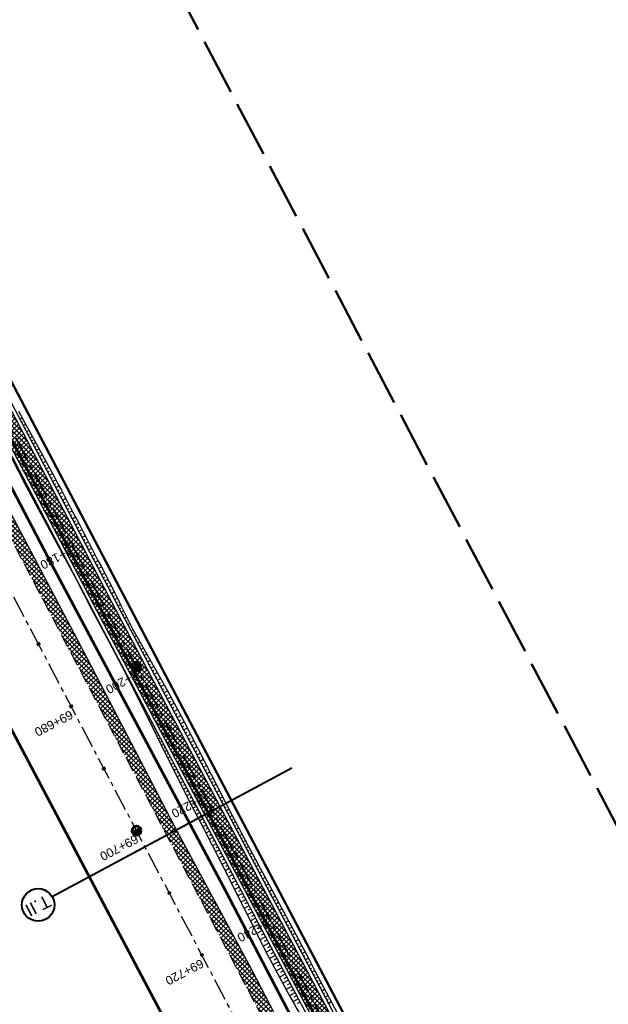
# Model space of a CAD drawing. Header units: metres. Extents: x 7529615 to 7533751, y 5721195 to 5727898.
# Tile 38 of 138: x 7531191 to 7531275, y 5724925 to 5725065. Entities that reach past the tile are written whole.
import ezdxf
from ezdxf.enums import TextEntityAlignment as Align

# ---------------------------------------------------------------- set-up
doc = ezdxf.new("R2010")
doc.units = ezdxf.units.M
for name, pattern in [('CENTER', [50.8, 31.75, -6.35, 6.35, -6.35]), ('CENTER2', [28.575, 19.05, -3.175, 3.175, -3.175]), ('HIDDEN', [9.525, 6.35, -3.175]), ('L_0_09', [2.5, 2, -0.5])]:
    doc.linetypes.add(name, pattern=pattern)
for name, color, linetype in [('C-DROGI-SYTUACJA-ETYKIETY', 7, 'Continuous'), ('D-hatch-pobocza', 131, 'Continuous'), ('D-pobocza', 60, 'Continuous'), ('D-rowy', 160, 'Continuous'), ('D-skarpa', 2, 'Continuous'), ('D-skarpa-kreskowanie', 2, 'Continuous')]:
    doc.layers.add(name, color=color, linetype=linetype)
for name, color, linetype, lineweight, true_color in [('D-hatch-ciag-pieszo-rowerowy', 7, 'Continuous', 13, 0xff9f80), ('D-linia-podzialowa-ZRID', 7, 'Continuous', 50, 0x40ff00), ('D-typowe', 7, 'Continuous', 40, 0x0061c2), ('zakres-mdcp', 7, 'L_0_09', 50, 0xff05ff)]:
    doc.layers.add(name, color=color, linetype=linetype, lineweight=lineweight, true_color=true_color)
for name, color, linetype, lineweight in [('D-krawędzie', 3, 'Continuous', 30), ('D-obrzeża', 2, 'Continuous', 30), ('D-oś', 2, 'CENTER', 30), ('D-pas-drogowy', 7, 'HIDDEN', 50)]:
    doc.layers.add(name, color=color, linetype=linetype, lineweight=lineweight)
doc.layers.add('poprzeczki', color=7, linetype='Continuous', true_color=0x0000c7)
doc.styles.get("Standard").update_dxf_attribs({"font": 'arial.ttf'})

# ---------------------------------------------------------------- blocks, each defined once
blk = doc.blocks.new('kilometraz')
at = {"linetype": 'ByBlock', "lineweight": -2}
blk.add_hatch(color=0, dxfattribs=at).paths.add_polyline_path([(0, -0.28125, 0.41421356), (0.28125, 0, 0.41421356), (0, 0.28125)])
at = {"color": 0, "linetype": 'ByBlock', "lineweight": -2}
blk.add_line((0, 0.28125), (0, -0.28125), dxfattribs=at)
blk.add_circle((0, 0), 0.28125, dxfattribs=at)
blk = doc.blocks.new('AeccTickLine')
at = {"color": 0, "linetype": 'ByBlock', "lineweight": -2}
blk.add_line((0, 1), (0, -1), dxfattribs=at)

msp = doc.modelspace()

# ---------------------------------------------------------------- hatches: boundary and pattern name
at = {"layer": 'D-hatch-ciag-pieszo-rowerowy'}
h = msp.add_hatch(dxfattribs=at)
h.set_pattern_fill('ANSI37', color=256, scale=0.15, style=0)
h.set_pattern_definition([(45, (0.88535, 0.46493), (-0.33675960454, 0.33675960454), []), (135, (0.88535, 0.46493), (-0.33675960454, -0.33675960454), [])])
h.paths.add_polyline_path([(7531176.002, 5725035.633), (7531173.776, 5725034.493), (7531202.515, 5724979.795), (7531233.696, 5724920.95), (7531258.824, 5724873.473), (7531292.225, 5724809.507), (7531303.703, 5724787.477), (7531306.47, 5724787.579), (7531294.441, 5724810.665), (7531261.037, 5724874.637), (7531235.905, 5724922.12), (7531204.726, 5724980.962)])
at = {"layer": 'D-hatch-pobocza'}
h = msp.add_hatch(dxfattribs=at)
h.set_pattern_fill('ANSI37', color=256, scale=0.15, style=0)
h.set_pattern_definition([(45, (0, 0), (-0.33675960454, 0.33675960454), []), (135, (0, 0), (-0.33675960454, -0.33675960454), [])])
h.paths.add_polyline_path([(7531224.12, 5724929.62), (7531213.15, 5724949.98), (7531200.73, 5724973.91), (7531188.83, 5724996.41), (7531176.89, 5725019.33), (7531166.91, 5725038.07), (7531158.98, 5725054.059), (7531158.142, 5725051.386), (7531167.38, 5725033.767), (7531197.165, 5724976.988), (7531228.151, 5724918.034), (7531253.153, 5724870.491), (7531286.796, 5724806.654), (7531296.235, 5724788.675), (7531298.776, 5724787.518), (7531278.14, 5724826.49), (7531263.88, 5724853.83), (7531259.01, 5724862.85), (7531247.51, 5724884.88), (7531235.21, 5724908.21)])

# ---------------------------------------------------------------- linework, layer by layer
at = {"layer": 'D-krawędzie', "linetype": 'HIDDEN', "ltscale": 0.3, "flags": 128}
msp.add_lwpolyline([(7530572.01, 5726166.06), (7530620.381, 5726072.761), (7530641.555, 5726032.008), (7530660.961, 5725995.07), (7530689.128, 5725941.54), (7530707.336, 5725907.032), (7530725.256, 5725873.093), (7530743.97, 5725837.654), (7530770.527, 5725787.119), (7530787.864, 5725754.267), (7530809.898, 5725712.542), (7530824.739, 5725684.389), (7530840.856, 5725653.693), (7530860.675, 5725616.154), (7530865.283, 5725607.394), (7530878.05, 5725583.08), (7530918.172, 5725507.178), (7530950.163, 5725446.305), (7530993.419, 5725364.265), (7531022.766, 5725308.719), (7531053.81, 5725249.872), (7531081.166, 5725197.875), (7531103.902, 5725154.541), (7531128.123, 5725108.448), (7531149.3, 5725068.25), (7531167.38, 5725033.767), (7531197.165, 5724976.988), (7531228.151, 5724918.034), (7531253.153, 5724870.491), (7531286.796, 5724806.654), (7531306.74, 5724768.665), (7531335.094, 5724714.652), (7531357.319, 5724672.439), (7531373.645, 5724641.454), (7531392.162, 5724605.999), (7531418.48, 5724555.853), (7531439.727, 5724515.582), (7531468.399, 5724461.077), (7531491.782, 5724416.528), (7531531.99, 5724339.833), (7531557.227, 5724291.659), (7531569.852, 5724267.577), (7531591.376, 5724226.548), (7531610.004, 5724191.103), (7531616.883, 5724177.999), (7531629.985, 5724153.025), (7531641.007, 5724132.022), (7531664.906, 5724087.617), (7531677.644, 5724064.786), (7531683.112, 5724054.988), (7531686.753, 5724048.18), (7531695.448, 5724031.697), (7531703.749, 5724015.917), (7531709.214, 5724005.514), (7531719.389, 5723986.147), (7531726.295, 5723973), (7531732.741, 5723960.736), (7531735.13, 5723956.19)], dxfattribs=at)
at = {"layer": 'D-linia-podzialowa-ZRID', "color": 12, "ltscale": 15, "true_color": 0xc70000}
msp.add_lwpolyline([(7531170.59, 5725055.606), (7531170.59, 5725055.606), (7531173.733, 5725044.081), (7531215.342, 5724964.86), (7531238.054, 5724921.685), (7531262.39, 5724875.283), (7531295.587, 5724811.266), (7531348.488, 5724712.363), (7531363.741, 5724682.684), (7531366.987, 5724675.865), (7531382.541, 5724646.111), (7531401.299, 5724610.875), (7531428.965, 5724558.862), (7531449.111, 5724520.398), (7531477.293, 5724465.831), (7531500.996, 5724421.113), (7531512.122, 5724400.549), (7531513.782, 5724396.757), (7531513.782, 5724396.757)], dxfattribs=at)
at = {"layer": 'D-obrzeża'}
for points in [[(7531306.47, 5724787.579), (7531294.441, 5724810.665), (7531261.037, 5724874.637), (7531235.905, 5724922.12), (7531204.726, 5724980.962), (7531173.078, 5725041.197, -0.0687895), (7531170.289, 5725048.924), (7531169.644, 5725051.962, 0.0685737), (7531168.256, 5725055.815), (7531166.709, 5725058.764, -0.2909904), (7531166.888, 5725060.903), (7531168.105, 5725062.505)], [(7531162.547, 5725061.318), (7531165.882, 5725054.959, -0.0685737), (7531167.27, 5725051.106), (7531167.915, 5725048.068, 0.0687895), (7531170.704, 5725040.34), (7531202.515, 5724979.795), (7531233.696, 5724920.95), (7531258.824, 5724873.473), (7531292.225, 5724809.507), (7531312.052, 5724771.454), (7531340.423, 5724719.339, -0.0090201), (7531345.426, 5724709.741), (7531362.629, 5724675.233), (7531378.958, 5724644.242), (7531397.477, 5724608.783), (7531423.79, 5724558.646), (7531445.036, 5724518.378), (7531473.71, 5724463.87), (7531497.095, 5724419.316), (7531505.905, 5724402.511, -0.0331712), (7531508.586, 5724396.451), (7531511.248, 5724389.164)]]:
    msp.add_lwpolyline(points, format="xyb", dxfattribs=at)
at = {"layer": 'D-oś', "linetype": 'CENTER2', "lineweight": 35, "ltscale": 0.2}
msp.add_lwpolyline([(7531156.869, 5725074.83), (7531166.993, 5725055.55, -0.0687315), (7531168.479, 5725051.432), (7531169.1, 5725048.503, 0.0687825), (7531171.89, 5725040.776), (7531203.621, 5724980.378), (7531234.8, 5724921.535), (7531259.931, 5724874.055), (7531293.333, 5724810.086), (7531313.16, 5724772.033), (7531341.529, 5724719.923, -0.0090232), (7531346.533, 5724710.322), (7531363.735, 5724675.815), (7531380.065, 5724644.823), (7531398.584, 5724609.363), (7531424.897, 5724559.228), (7531446.142, 5724518.961), (7531474.816, 5724464.452), (7531498.201, 5724419.897)], format="xyb", dxfattribs=at)
at = {"layer": 'D-oś', "ltscale": 0.1}
msp.add_lwpolyline([(7531488.683, 5724414.901), (7531465.302, 5724459.448), (7531436.63, 5724513.951), (7531415.383, 5724554.223), (7531389.061, 5724604.375), (7531370.545, 5724639.828), (7531354.222, 5724670.808), (7531331.996, 5724713.024), (7531303.641, 5724767.038), (7531283.699, 5724805.024), (7531250.055, 5724868.862), (7531225.053, 5724916.406), (7531194.065, 5724975.362), (7531164.28, 5725032.142), (7531146.202, 5725066.622)], dxfattribs=at)
at = {"layer": 'D-pas-drogowy', "ltscale": 0.2, "flags": 128}
msp.add_lwpolyline([(7531633.019, 5724182.834, 0.4, 0.4, 0), (7531617.559, 5724211.608, 0.4, 0.4, 0), (7531566.784, 5724302.736, 0.4, 0.4, 0), (7531538.419, 5724356.47, 0.4, 0.4, 0), (7531526.32, 5724379.39, 0.4, 0.4, 0), (7531516.102, 5724393.607, 0.4, 0.4, 0.0014851), (7531513.78, 5724396.838, 0.4, 0.4, 0), (7531501.87, 5724413.41, 0.4, 0.4, 0), (7531474.926, 5724464.508, 0.4, 0.4, 0), (7531446.2, 5724518.992, 0.4, 0.4, 0), (7531424.962, 5724559.262, 0.4, 0.4, 0), (7531398.444, 5724609.566, 0.4, 0.4, 0), (7531379.647, 5724645.216, 0.4, 0.4, 0), (7531365.23, 5724672.56, 0.4, 0.4, 0), (7531341.306, 5724717.915, 0.4, 0.4, 0), (7531312.9, 5724771.789, 0.4, 0.4, 0), (7531292.591, 5724810.307, 0.4, 0.4, 0), (7531259.392, 5724873.271, 0.4, 0.4, 0), (7531233.74, 5724921.923, 0.4, 0.4, 0), (7531203.073, 5724980.092, 0.4, 0.4, 0), (7531173.471, 5725036.225, 0.4, 0.4, 0), (7531168.27, 5725046.09, 0.4, 0.4, 0), (7531172.29, 5725062.58, 0.4, 0.4, 0), (7531166.31, 5725074.58, 0.4, 0.4, 0), (7531150.32, 5725079.6, 0.4, 0.4, 0), (7531141.5, 5725096.43, 0.4, 0.4, 0), (7531109.312, 5725157.814, 0.4, 0.4, 0), (7531086.641, 5725201.048, 0.4, 0.4, 0), (7531059.198, 5725253.384, 0.4, 0.4, 0), (7531028.207, 5725312.489, 0.4, 0.4, 0), (7530999.105, 5725367.99, 0.4, 0.4, 0), (7530956.248, 5725449.725, 0.4, 0.4, 0), (7530924.398, 5725510.464, 0.4, 0.4, 0), (7530897.51, 5725561.74, 0.4, 0.4, 0), (7530894.46, 5725566.14, 0.4, 0.4, 0), (7530892.16, 5725570.49, 0.4, 0.4, 0), (7530869.363, 5725613.307, 0.4, 0.4, 0), (7530861.694, 5725627.705, 0.4, 0.4, 0), (7530852.74, 5725644.52, 0.4, 0.4, 0), (7530831.51, 5725684.2, 0.4, 0.4, 0), (7530811.13, 5725722.52, 0.4, 0.4, 0), (7530792.348, 5725757.941, 0.4, 0.4, 0), (7530768.03, 5725803.8, 0.4, 0.4, 0), (7530748.769, 5725840.179, 0.4, 0.4, 0), (7530727.7, 5725879.97, 0.4, 0.4, 0), (7530712.098, 5725909.545, 0.4, 0.4, 0), (7530693.644, 5725944.645, 0.4, 0.4, 0), (7530665.702, 5725997.539, 0.4, 0.4, 0), (7530641.76, 5726042.88, 0.4, 0.4, 0), (7530616.5, 5726091.48, 0.4, 0.4, 0), (7530604.628, 5726114.32, 0.4, 0.4, -0.0077628), (7530602.5, 5726118.43, 0.4, 0.4, 0), (7530603.992, 5726123.395, 0.4, 0.4, 0), (7530606.53, 5726131.84, 0.4, 0.4, 0), (7530603.27, 5726136.83, 0.4, 0.4, 0), (7530593.776, 5726151.369, 0.4, 0.4, 0), (7530590.203, 5726156.84, 0.4, 0.4, 0), (7530583.3, 5726167.41, 0.4, 0.4, 0), (7530580.578, 5726170.428, 0.4, 0.4, 0), (7530575.85, 5726175.67, 0.4, 0.4, 0), (7530569.01, 5726186.66, 0.4, 0.4, 0), (7530562.555, 5726199.189, 0.4, 0.4, 0), (7530555.67, 5726211.39, 0.4, 0.4, 0), (7530548.29, 5726224.23, 0.4, 0.4, 0), (7530540.58, 5726237.71, 0.4, 0.4, 0), (7530532.68, 5726252.65, 0.4, 0.4, 0), (7530524.06, 5726269.35, 0.4, 0.4, 0), (7530502.82, 5726309.91, 0.4, 0.4, 0), (7530488.83, 5726336.63, 0.4, 0.4, 0), (7530466.03, 5726380.16, 0.4, 0.4, 0), (7530438.47, 5726432.77, 0.4, 0.4, 0), (7530424.53, 5726459.09, 0.4, 0.4, 0), (7530401.63, 5726502.97, 0.4, 0.4, 0), (7530383.38, 5726538.06, 0.4, 0.4, 0), (7530353.97, 5726593.52, 0.4, 0.4, 0), (7530338.47, 5726622.74, 0.4, 0.4, 0), (7530322.01, 5726653.88, 0.4, 0.4, 0), (7530297.54, 5726700.33, 0.4, 0.4, 0), (7530287.38, 5726719.6, 0.4, 0.4, 0), (7530285.95, 5726722.316, 0.4, 0.4, 0), (7530280.26, 5726733.12, 0.4, 0.4, 0), (7530266.73, 5726758.74, 0.4, 0.4, 0), (7530260.42, 5726770.47, 0.4, 0.4, 0), (7530253.25, 5726783.82, 0.4, 0.4, 0), (7530244.95, 5726799.33, 0.4, 0.4, 0), (7530239.39, 5726808.49, 0.4, 0.4, 0), (7530238.29, 5726807.9, 0.4, 0.4, 0), (7530218.11, 5726850.67, 0.4, 0.4, 0), (7530175.907, 5726928.168, 0.4, 0.4, 0), (7530096.68, 5727076.15, 0.4, 0.4, 0), (7530094.68, 5727079.89, 0.4, 0.4, 0), (7530064.597, 5727135.523, 0.4, 0.4, 0), (7530046.731, 5727168.892, 0.4, 0.4, 0), (7530025.803, 5727208.461, 0.4, 0.4, 0), (7530012.847, 5727232.979, 0.4, 0.4, 0), (7529994.15, 5727268.45, 0.4, 0.4, 0), (7529981.671, 5727291.93, 0.4, 0.4, 0), (7529949.89, 5727351.73, 0.4, 0.4, 0), (7529924.75, 5727399.03, 0.4, 0.4, 0), (7529915.516, 5727417.1, 0.4, 0.4, 0), (7529885.83, 5727475.19, 0.4, 0.4, 0), (7529862.56, 5727519.97, 0.4, 0.4, 0), (7529852.985, 5727538.191, 0.4, 0.4, 0), (7529836.513, 5727569.511, 0.4, 0.4, 0), (7529815.369, 5727609.141, 0.4, 0.4, 0), (7529792.795, 5727651.247, 0.4, 0.4, 0), (7529774.199, 5727685.858, 0.4, 0.4, 0), (7529746.966, 5727736.059, 0.4, 0.4, 0), (7529733.92, 5727757.62, 0.4, 0.4, 0), (7529708.607, 5727806.389, 0.4, 0.4, 0), (7529688.492, 5727796.345, 0.4, 0.4, 0), (7529723.55, 5727729.88, 0.4, 0.4, 0), (7529725.42, 5727730.2, 0.4, 0.4, 0), (7529735.38, 5727711.28, 0.4, 0.4, 0), (7529739.21, 5727707.77, 0.4, 0.4, 0), (7529753.31, 5727681.13, 0.4, 0.4, 0), (7529755.178, 5727682.114, 0.4, 0.4, 0), (7529792.102, 5727611.923, 0.4, 0.4, 0), (7529811.741, 5727574.662, 0.4, 0.4, 0), (7529835.194, 5727530.193, 0.4, 0.4, 0), (7529857.56, 5727487.787, 0.4, 0.4, 0), (7529875.155, 5727454.426, 0.4, 0.4, 0), (7529890.63, 5727425.131, 0.4, 0.4, 0), (7529900.671, 5727406.159, 0.4, 0.4, 0), (7529953.284, 5727306.747, 0.4, 0.4, 0), (7529983.208, 5727250.207, 0.4, 0.4, 0), (7530015.379, 5727189.42, 0.4, 0.4, 0), (7530062.319, 5727099.625, 0.4, 0.4, 0), (7530100.06, 5727027.16, 0.4, 0.4, 0), (7530105.06, 5727018.32, 0.4, 0.4, 0), (7530143.175, 5726945.066, 0.4, 0.4, 0), (7530170.547, 5726892.961, 0.4, 0.4, 0), (7530195.92, 5726850.75, 0.4, 0.4, 0), (7530194.71, 5726849.15, 0.4, 0.4, 0), (7530197.22, 5726845.06, 0.4, 0.4, 0), (7530254.03, 5726738.21, 0.4, 0.4, 0), (7530261.371, 5726724.163, 0.4, 0.4, 0), (7530281.54, 5726685.57, 0.4, 0.4, 0), (7530289.214, 5726671.967, 0.4, 0.4, 0), (7530300.51, 5726651.778, 0.4, 0.4, 0), (7530303.939, 5726645.168, 0.4, 0.4, 0), (7530334.708, 5726583.665, 0.4, 0.4, 0), (7530397.759, 5726458.5, 0.4, 0.4, 0), (7530450.41, 5726357.28, 0.4, 0.4, 0), (7530482.4, 5726303.41, 0.4, 0.4, 0), (7530483.688, 5726301.003, 0.4, 0.4, 0), (7530491.35, 5726283.94, 0.4, 0.4, 0), (7530512.67, 5726243.78, 0.4, 0.4, 0), (7530529.43, 5726209.46, 0.4, 0.4, 0), (7530571.29, 5726130.56, 0.4, 0.4, 0), (7530581.28, 5726107.21, 0.4, 0.4, 0), (7530591.16, 5726088.44, 0.4, 0.4, 0), (7530597.42, 5726080.68, 0.4, 0.4, 0), (7530607.21, 5726063.51, 0.4, 0.4, 0), (7530610.82, 5726061.93, 0.4, 0.4, 0), (7530634.935, 5726016.147, 0.4, 0.4, 0), (7530642.914, 5726001.078, 0.4, 0.4, 0), (7530695.12, 5725902.09, 0.4, 0.4, 0), (7530708.718, 5725876.303, 0.4, 0.4, 0), (7530755.54, 5725787.51, 0.4, 0.4, 0), (7530802.56, 5725694.925, 0.4, 0.4, 0), (7530840.085, 5725624.059, 0.4, 0.4, 0), (7530865.243, 5725577.494, 0.4, 0.4, 0), (7530914.557, 5725484.684, 0.4, 0.4, 0), (7530964.182, 5725390.836, 0.4, 0.4, 0), (7531008.007, 5725307.954, 0.4, 0.4, 0), (7531059.253, 5725211.041, 0.4, 0.4, 0), (7531127.66, 5725081.67, 0.4, 0.4, 0), (7531345.12, 5724669.94, 0.4, 0.4, 0), (7531388.464, 5724586.93, 0.4, 0.4, 0), (7531412.35, 5724541.183, 0.4, 0.4, 0), (7531482.09, 5724407.62, 0.4, 0.4, 0), (7531504.02, 5724366.79, 0.4, 0.4, 0), (7531519.374, 5724337.52, 0.4, 0.4, 0), (7531563.749, 5724252.932, 0.4, 0.4, 0), (7531602.175, 5724179.681, 0.4, 0.4, 0), (7531619.177, 5724147.204, 0.4, 0.4, 0), (7531625.038, 5724135.635, 0.4, 0.4, 0), (7531656.796, 5724073.316, 0.4, 0.4, 0), (7531675.12, 5724037.36, 0.4, 0.4, 0), (7531682.71, 5724022.92, 0.4, 0.4, 0), (7531705.565, 5723979.811, 0.4, 0.4, 0), (7531736.606, 5723921.262, 0.4, 0.4, 0), (7531750.46, 5723895.13, 0.4, 0.4, 0), (7531740.77, 5723886.56, 0.4, 0.4, 0), (7531732.86, 5723885, 0.4, 0.4, 0), (7531722.18, 5723887.77, 0.4, 0.4, 0), (7531729.87, 5723862.17, 0.4, 0.4, 0), (7531742.92, 5723861.93, 0.4, 0.4, 0), (7531763.71, 5723859.52, 0.4, 0.4, 0), (7531768.42, 5723854.12, 0.4, 0.4, 0), (7531787.42, 5723817.97, 0.4, 0.4, 0), (7531795.57, 5723809.82, 0.4, 0.4, 0), (7531816.347, 5723819.85, 0.4, 0.4, 0), (7531816.347, 5723819.85, 0.4, 0.4, 0), (7531805.06, 5723843.23, 0.4, 0.4, 0), (7531803.61, 5723886.23, 0.4, 0.4, 0), (7531803.61, 5723886.23, 0.4, 0.4, 0), (7531780.08, 5723929.25, 0.4, 0.4, 0), (7531758.69, 5723936.76, 0.4, 0.4, 0), (7531749.359, 5723946.412, 0.4, 0.4, 0), (7531742.71, 5723953.29, 0.4, 0.4, 0), (7531735.177, 5723967.878, 0.4, 0.4, 0), (7531722.37, 5723992.68, 0.4, 0.4, 0), (7531705.042, 5724030.886, 0.4, 0.4, 0), (7531699.47, 5724043.17, 0.4, 0.4, 0), (7531692.69, 5724058.11, 0.4, 0.4, 0), (7531679.672, 5724084.017, 0.4, 0.4, 0), (7531674.55, 5724094.21, 0.4, 0.4, 0), (7531666.633, 5724114.003, 0.4, 0.4, 0), (7531649, 5724153.82, 0.4, 0.4, 0), (7531641.49, 5724149.34, 0.4, 0.4, 0), (7531626.04, 5724179.34, 0.4, 0.4, 0), (7531633.03, 5724182.84, 0, 0, 0)], format="xyseb", dxfattribs=at)
at = {"layer": 'D-pobocza'}
for points in [[(7531307.023, 5724787.599), (7531294.884, 5724810.896), (7531261.48, 5724874.869), (7531236.347, 5724922.354), (7531205.169, 5724981.195), (7531173.553, 5725041.368, -0.0687895), (7531170.764, 5725049.096), (7531170.119, 5725052.133, 0.0685737), (7531168.73, 5725055.986), (7531167.152, 5725058.996, -0.2909904), (7531167.286, 5725060.6), (7531168.707, 5725062.47)], [(7531162.212, 5725060.882), (7531165.407, 5725054.788, -0.0685737), (7531166.795, 5725050.935), (7531167.44, 5725047.896, 0.0687895), (7531170.23, 5725040.168), (7531202.073, 5724979.562), (7531233.254, 5724920.716), (7531258.382, 5724873.241), (7531291.782, 5724809.276), (7531303.156, 5724787.446)]]:
    msp.add_lwpolyline(points, format="xyb", dxfattribs=at)
msp.add_lwpolyline([(7531298.776, 5724787.518), (7531278.14, 5724826.49), (7531263.88, 5724853.83), (7531259.01, 5724862.85), (7531247.51, 5724884.88), (7531235.21, 5724908.21), (7531224.12, 5724929.62), (7531213.15, 5724949.98), (7531200.73, 5724973.91), (7531188.83, 5724996.41), (7531176.89, 5725019.33), (7531166.91, 5725038.07), (7531158.98, 5725054.059), (7531158.142, 5725051.386)], dxfattribs=at)
at = {"layer": 'D-rowy', "linetype": 'HIDDEN', "ltscale": 0.1, "const_width": 0.4, "flags": 128}
msp.add_lwpolyline([(7531506.121, 5724397.133), (7531489.191, 5724429.341), (7531483.4, 5724440.512), (7531478.412, 5724450.147), (7531462.901, 5724479.304), (7531434.633, 5724532.162), (7531396.749, 5724604.645), (7531378.596, 5724640.173), (7531368.21, 5724659.05), (7531363.9, 5724666.92), (7531355.877, 5724682.662), (7531338.033, 5724716.835), (7531309.902, 5724770.333), (7531304.158, 5724781.147), (7531299.737, 5724789.052), (7531294.93, 5724798.468), (7531279.862, 5724827.641), (7531247.715, 5724888.417), (7531220.373, 5724940.873), (7531195.514, 5724987.527), (7531168.706, 5725038.836), (7531161.296, 5725053.455), (7531161.296, 5725053.455)], dxfattribs=at)
at = {"layer": 'D-skarpa', "linetype": 'Continuous'}
for points in [[(7531190.908, 5725009.15), (7531195.689, 5725000.366, -0.0016385), (7531202.64, 5724987.073), (7531204.927, 5724982.627), (7531205.513, 5724981.372), (7531207.112, 5724978.135), (7531212.054, 5724969.436), (7531214.413, 5724965.028), (7531221.265, 5724951.683), (7531223.594, 5724947.259), (7531228.34, 5724938.457), (7531230.708, 5724934.053, -0.0002231), (7531256.277, 5724885.356)], [(7531189.712, 5725002.874), (7531192.002, 5724998.429), (7531194.338, 5724994.008), (7531199.082, 5724985.204), (7531201.396, 5724980.772), (7531202.029, 5724979.542), (7531203.731, 5724976.344), (7531206.087, 5724971.934), (7531214.984, 5724954.014), (7531217.317, 5724949.591), (7531219.598, 5724945.141), (7531226.349, 5724931.743), (7531228.71, 5724927.335, -0.0003857), (7531236.047, 5724914.248)]]:
    msp.add_lwpolyline(points, format="xyb", dxfattribs=at)
at = {"layer": 'D-skarpa-kreskowanie', "linetype": 'Continuous'}
for p, q in [((7531191.091, 5725007.991, 108.324), (7531191.439, 5725008.174, 108.061)), ((7531191.323, 5725007.549, 108.325), (7531191.5, 5725007.642, 108.191)), ((7531191.556, 5725007.106, 108.326), (7531191.917, 5725007.296, 108.054)), ((7531191.788, 5725006.663, 108.327), (7531191.972, 5725006.76, 108.188)), ((7531192.021, 5725006.221, 108.328), (7531192.395, 5725006.418, 108.046)), ((7531192.253, 5725005.778, 108.329), (7531192.444, 5725005.878, 108.185)), ((7531192.486, 5725005.336, 108.329), (7531192.873, 5725005.539, 108.038)), ((7531192.718, 5725004.893, 108.33), (7531192.915, 5725004.996, 108.182)), ((7531192.951, 5725004.45, 108.331), (7531193.351, 5725004.661, 108.03)), ((7531193.183, 5725004.008, 108.332), (7531193.387, 5725004.115, 108.179)), ((7531193.416, 5725003.565, 108.333), (7531193.829, 5725003.782, 108.022)), ((7531193.649, 5725003.122, 108.334), (7531193.858, 5725003.233, 108.176)), ((7531193.881, 5725002.68, 108.335), (7531194.307, 5725002.904, 108.014)), ((7531194.114, 5725002.237, 108.336), (7531194.33, 5725002.351, 108.173)), ((7531194.346, 5725001.795, 108.337), (7531194.786, 5725002.025, 108.006)), ((7531191.239, 5725000.184, 108.207), (7531191.183, 5725000.155, 108.165)), ((7531194.579, 5725001.352, 108.338), (7531194.802, 5725001.469, 108.17)), ((7531194.811, 5725000.909, 108.339), (7531195.264, 5725001.147, 107.998)), ((7531195.044, 5725000.467, 108.34), (7531195.273, 5725000.587, 108.167)), ((7531195.276, 5725000.024, 108.341), (7531195.741, 5725000.268, 107.991)), ((7531191.471, 5724999.742, 108.208), (7531191.357, 5724999.682, 108.122)), ((7531191.704, 5724999.299, 108.209), (7531191.645, 5724999.268, 108.164)), ((7531191.936, 5724998.856, 108.21), (7531191.815, 5724998.793, 108.118)), ((7531195.509, 5724999.581, 108.342), (7531195.742, 5724999.704, 108.166)), ((7531195.741, 5724999.139, 108.343), (7531196.208, 5724999.384, 107.991)), ((7531195.974, 5724998.696, 108.344), (7531196.208, 5724998.819, 108.167)), ((7531192.169, 5724998.414, 108.211), (7531192.107, 5724998.381, 108.164)), ((7531192.401, 5724997.971, 108.212), (7531192.278, 5724997.907, 108.119)), ((7531192.634, 5724997.529, 108.213), (7531192.573, 5724997.497, 108.167)), ((7531196.207, 5724998.254, 108.345), (7531196.676, 5724998.5, 107.991)), ((7531196.439, 5724997.811, 108.345), (7531196.674, 5724997.934, 108.168)), ((7531196.672, 5724997.368, 108.346), (7531197.143, 5724997.616, 107.991)), ((7531192.866, 5724997.086, 108.214), (7531192.745, 5724997.022, 108.122)), ((7531193.099, 5724996.643, 108.214), (7531193.039, 5724996.612, 108.169)), ((7531193.331, 5724996.201, 108.215), (7531193.213, 5724996.138, 108.126)), ((7531196.904, 5724996.926, 108.347), (7531197.141, 5724997.05, 108.169)), ((7531197.137, 5724996.483, 108.348), (7531197.611, 5724996.732, 107.992)), ((7531197.369, 5724996.04, 108.349), (7531197.607, 5724996.165, 108.17)), ((7531193.564, 5724995.758, 108.216), (7531193.505, 5724995.727, 108.172)), ((7531193.797, 5724995.315, 108.217), (7531193.68, 5724995.254, 108.129)), ((7531194.029, 5724994.873, 108.218), (7531193.971, 5724994.842, 108.175)), ((7531197.602, 5724995.598, 108.35), (7531198.078, 5724995.848, 107.992)), ((7531197.834, 5724995.155, 108.351), (7531198.072, 5724995.28, 108.172)), ((7531198.067, 5724994.712, 108.352), (7531198.542, 5724994.962, 107.994)), ((7531194.262, 5724994.43, 108.219), (7531194.147, 5724994.37, 108.133)), ((7531194.494, 5724993.988, 108.22), (7531194.438, 5724993.958, 108.178)), ((7531194.727, 5724993.545, 108.221), (7531194.618, 5724993.488, 108.139)), ((7531194.959, 5724993.102, 108.222), (7531194.907, 5724993.075, 108.183)), ((7531198.3, 5724994.27, 108.353), (7531198.537, 5724994.395, 108.174)), ((7531198.532, 5724993.827, 108.354), (7531199.007, 5724994.077, 107.996)), ((7531198.765, 5724993.385, 108.355), (7531199.002, 5724993.509, 108.176)), ((7531198.997, 5724992.942, 108.356), (7531199.471, 5724993.191, 107.999)), ((7531195.192, 5724992.66, 108.223), (7531195.093, 5724992.608, 108.148)), ((7531195.424, 5724992.217, 108.224), (7531195.377, 5724992.192, 108.188)), ((7531195.657, 5724991.774, 108.225), (7531195.567, 5724991.727, 108.157)), ((7531199.23, 5724992.499, 108.357), (7531199.467, 5724992.624, 108.178)), ((7531199.462, 5724992.057, 108.358), (7531199.936, 5724992.306, 108.001)), ((7531199.695, 5724991.614, 108.359), (7531199.932, 5724991.738, 108.18)), ((7531195.889, 5724991.332, 108.226), (7531195.847, 5724991.309, 108.194)), ((7531196.122, 5724990.889, 108.227), (7531196.042, 5724990.847, 108.166)), ((7531196.355, 5724990.446, 108.228), (7531196.317, 5724990.427, 108.199)), ((7531199.927, 5724991.171, 108.36), (7531200.4, 5724991.42, 108.004)), ((7531200.16, 5724990.729, 108.361), (7531200.394, 5724990.852, 108.184)), ((7531200.392, 5724990.286, 108.361), (7531200.858, 5724990.531, 108.011)), ((7531196.587, 5724990.004, 108.229), (7531196.516, 5724989.966, 108.175)), ((7531196.82, 5724989.561, 108.23), (7531196.786, 5724989.544, 108.205)), ((7531197.052, 5724989.119, 108.23), (7531196.99, 5724989.086, 108.184)), ((7531200.625, 5724989.844, 108.362), (7531200.856, 5724989.965, 108.188)), ((7531200.858, 5724989.401, 108.363), (7531201.316, 5724989.642, 108.018)), ((7531201.09, 5724988.958, 108.364), (7531201.318, 5724989.078, 108.193)), ((7531197.285, 5724988.676, 108.231), (7531197.256, 5724988.661, 108.21)), ((7531197.517, 5724988.233, 108.232), (7531197.465, 5724988.206, 108.193)), ((7531197.75, 5724987.791, 108.233), (7531197.726, 5724987.778, 108.215)), ((7531201.323, 5724988.516, 108.365), (7531201.774, 5724988.753, 108.025)), ((7531201.555, 5724988.073, 108.366), (7531201.779, 5724988.191, 108.197)), ((7531201.788, 5724987.63, 108.367), (7531202.232, 5724987.864, 108.032)), ((7531197.982, 5724987.348, 108.234), (7531197.939, 5724987.325, 108.202)), ((7531198.215, 5724986.905, 108.235), (7531198.196, 5724986.895, 108.221)), ((7531198.448, 5724986.463, 108.236), (7531198.414, 5724986.445, 108.211)), ((7531202.02, 5724987.188, 108.368), (7531202.241, 5724987.304, 108.202)), ((7531202.253, 5724986.745, 108.369), (7531202.69, 5724986.975, 108.04)), ((7531202.485, 5724986.303, 108.37), (7531202.702, 5724986.416, 108.207)), ((7531202.718, 5724985.86, 108.371), (7531203.148, 5724986.086, 108.047)), ((7531198.68, 5724986.02, 108.237), (7531198.665, 5724986.013, 108.226)), ((7531198.913, 5724985.578, 108.238), (7531198.888, 5724985.565, 108.22)), ((7531199.145, 5724985.135, 108.239), (7531199.135, 5724985.129, 108.232)), ((7531199.378, 5724984.692, 108.24), (7531199.356, 5724984.681, 108.229)), ((7531202.95, 5724985.417, 108.372), (7531203.164, 5724985.529, 108.211)), ((7531203.183, 5724984.975, 108.373), (7531203.605, 5724985.196, 108.055)), ((7531199.61, 5724984.25, 108.241), (7531199.599, 5724984.244, 108.237)), ((7531199.843, 5724983.807, 108.242), (7531199.818, 5724983.794, 108.239)), ((7531200.05, 5724983.351, 108.244), (7531200.063, 5724983.358, 108.243)), ((7531203.416, 5724984.532, 108.374), (7531203.625, 5724984.642, 108.216)), ((7531203.648, 5724984.089, 108.375), (7531204.063, 5724984.307, 108.062)), ((7531203.881, 5724983.647, 108.376), (7531204.086, 5724983.755, 108.221)), ((7531204.113, 5724983.204, 108.377), (7531204.52, 5724983.418, 108.07)), ((7531200.281, 5724982.908, 108.249), (7531200.308, 5724982.922, 108.244)), ((7531200.513, 5724982.465, 108.254), (7531200.527, 5724982.472, 108.249)), ((7531200.744, 5724982.021, 108.259), (7531200.773, 5724982.037, 108.246)), ((7531204.346, 5724982.761, 108.377), (7531204.547, 5724982.867, 108.226)), ((7531204.578, 5724982.319, 108.378), (7531204.974, 5724982.527, 108.08)), ((7531204.811, 5724981.876, 108.379), (7531204.998, 5724981.975, 108.238)), ((7531200.975, 5724981.578, 108.264), (7531200.99, 5724981.586, 108.255)), ((7531201.207, 5724981.135, 108.268), (7531201.238, 5724981.151, 108.247)), ((7531201.438, 5724980.691, 108.273), (7531201.454, 5724980.7, 108.261)), ((7531205.043, 5724981.434, 108.38), (7531205.397, 5724981.62, 108.114)), ((7531205.277, 5724980.991, 108.381), (7531205.445, 5724981.08, 108.254)), ((7531205.511, 5724980.55, 108.382), (7531205.834, 5724980.721, 108.138)), ((7531201.667, 5724980.247, 108.277), (7531201.703, 5724980.266, 108.249)), ((7531201.895, 5724979.802, 108.281), (7531201.916, 5724979.813, 108.265)), ((7531202.127, 5724979.359, 108.283), (7531202.169, 5724979.381, 108.251)), ((7531205.745, 5724980.108, 108.383), (7531205.9, 5724980.19, 108.266)), ((7531205.979, 5724979.666, 108.384), (7531206.277, 5724979.824, 108.159)), ((7531206.213, 5724979.224, 108.385), (7531206.356, 5724979.3, 108.277)), ((7531202.362, 5724978.917, 108.283), (7531202.382, 5724978.928, 108.268)), ((7531202.597, 5724978.476, 108.284), (7531202.637, 5724978.497, 108.253)), ((7531202.832, 5724978.035, 108.284), (7531202.851, 5724978.045, 108.269)), ((7531206.447, 5724978.782, 108.386), (7531206.72, 5724978.927, 108.18)), ((7531206.681, 5724978.34, 108.387), (7531206.812, 5724978.41, 108.289)), ((7531206.915, 5724977.899, 108.388), (7531207.169, 5724978.033, 108.196)), ((7531203.066, 5724977.593, 108.284), (7531203.105, 5724977.614, 108.255)), ((7531203.301, 5724977.152, 108.285), (7531203.32, 5724977.162, 108.27)), ((7531203.536, 5724976.711, 108.285), (7531203.574, 5724976.73, 108.257)), ((7531203.771, 5724976.269, 108.285), (7531203.79, 5724976.279, 108.271)), ((7531207.15, 5724977.457, 108.389), (7531207.283, 5724977.528, 108.288)), ((7531207.384, 5724977.015, 108.39), (7531207.664, 5724977.163, 108.178)), ((7531207.618, 5724976.573, 108.391), (7531207.764, 5724976.651, 108.28)), ((7531207.852, 5724976.131, 108.392), (7531208.158, 5724976.294, 108.161)), ((7531204.007, 5724975.828, 108.281), (7531204.042, 5724975.847, 108.259)), ((7531204.243, 5724975.387, 108.278), (7531204.259, 5724975.396, 108.269)), ((7531204.478, 5724974.946, 108.274), (7531204.51, 5724974.963, 108.261)), ((7531208.086, 5724975.69, 108.393), (7531208.245, 5724975.774, 108.272)), ((7531208.32, 5724975.248, 108.393), (7531208.652, 5724975.424, 108.143)), ((7531208.554, 5724974.806, 108.394), (7531208.727, 5724974.897, 108.264)), ((7531204.714, 5724974.505, 108.271), (7531204.729, 5724974.513, 108.266)), ((7531204.949, 5724974.064, 108.267), (7531204.978, 5724974.079, 108.262)), ((7531205.185, 5724973.623, 108.264), (7531205.199, 5724973.63, 108.264)), ((7531208.788, 5724974.364, 108.395), (7531209.146, 5724974.554, 108.125)), ((7531209.022, 5724973.922, 108.396), (7531209.208, 5724974.021, 108.256)), ((7531209.256, 5724973.481, 108.397), (7531209.64, 5724973.684, 108.108)), ((7531205.446, 5724973.196, 108.264), (7531205.42, 5724973.182, 108.26)), ((7531205.68, 5724972.754, 108.265), (7531205.668, 5724972.747, 108.261)), ((7531205.915, 5724972.312, 108.266), (7531205.892, 5724972.3, 108.253)), ((7531209.491, 5724973.039, 108.398), (7531209.689, 5724973.144, 108.248)), ((7531209.725, 5724972.597, 108.399), (7531210.135, 5724972.814, 108.09)), ((7531209.959, 5724972.155, 108.4), (7531210.17, 5724972.267, 108.241)), ((7531206.149, 5724971.87, 108.267), (7531206.137, 5724971.864, 108.258)), ((7531206.383, 5724971.429, 108.268), (7531206.347, 5724971.41, 108.241)), ((7531206.617, 5724970.987, 108.269), (7531206.593, 5724970.974, 108.251)), ((7531210.193, 5724971.713, 108.401), (7531210.629, 5724971.944, 108.072)), ((7531210.427, 5724971.272, 108.402), (7531210.651, 5724971.39, 108.233)), ((7531210.661, 5724970.83, 108.403), (7531211.123, 5724971.074, 108.054)), ((7531206.851, 5724970.545, 108.27), (7531206.792, 5724970.514, 108.226)), ((7531207.085, 5724970.103, 108.271), (7531207.05, 5724970.084, 108.244)), ((7531207.319, 5724969.661, 108.272), (7531207.237, 5724969.618, 108.21)), ((7531210.895, 5724970.388, 108.404), (7531211.133, 5724970.514, 108.225)), ((7531211.129, 5724969.946, 108.405), (7531211.617, 5724970.205, 108.037)), ((7531211.363, 5724969.504, 108.406), (7531211.614, 5724969.637, 108.217)), ((7531211.597, 5724969.062, 108.407), (7531212.109, 5724969.333, 108.021)), ((7531207.553, 5724969.219, 108.273), (7531207.506, 5724969.195, 108.237)), ((7531207.787, 5724968.778, 108.274), (7531207.682, 5724968.722, 108.194)), ((7531208.021, 5724968.336, 108.275), (7531207.963, 5724968.305, 108.231)), ((7531208.256, 5724967.894, 108.276), (7531208.127, 5724967.826, 108.178)), ((7531211.832, 5724968.621, 108.408), (7531212.088, 5724968.757, 108.214)), ((7531212.066, 5724968.179, 108.409), (7531212.581, 5724968.452, 108.02)), ((7531212.3, 5724967.737, 108.409), (7531212.558, 5724967.874, 108.215)), ((7531208.49, 5724967.452, 108.277), (7531208.419, 5724967.415, 108.224)), ((7531208.724, 5724967.01, 108.278), (7531208.572, 5724966.93, 108.163)), ((7531208.958, 5724966.569, 108.278), (7531208.876, 5724966.525, 108.217)), ((7531212.534, 5724967.295, 108.41), (7531213.052, 5724967.57, 108.019)), ((7531212.768, 5724966.853, 108.411), (7531213.028, 5724966.991, 108.215)), ((7531213.002, 5724966.412, 108.412), (7531213.524, 5724966.688, 108.018)), ((7531209.192, 5724966.127, 108.279), (7531209.016, 5724966.034, 108.147)), ((7531209.426, 5724965.685, 108.28), (7531209.332, 5724965.635, 108.21)), ((7531209.66, 5724965.243, 108.281), (7531209.461, 5724965.138, 108.131)), ((7531213.236, 5724965.97, 108.413), (7531213.498, 5724966.109, 108.216)), ((7531213.47, 5724965.528, 108.414), (7531213.996, 5724965.806, 108.018)), ((7531213.704, 5724965.086, 108.415), (7531213.968, 5724965.226, 108.216)), ((7531209.894, 5724964.801, 108.282), (7531209.789, 5724964.746, 108.203)), ((7531210.128, 5724964.36, 108.283), (7531209.906, 5724964.242, 108.115)), ((7531210.363, 5724963.918, 108.284), (7531210.246, 5724963.856, 108.196)), ((7531213.938, 5724964.644, 108.416), (7531214.466, 5724964.924, 108.018)), ((7531214.173, 5724964.203, 108.417), (7531214.433, 5724964.341, 108.22)), ((7531214.407, 5724963.761, 108.418), (7531214.923, 5724964.034, 108.029)), ((7531210.597, 5724963.476, 108.285), (7531210.351, 5724963.346, 108.1)), ((7531210.831, 5724963.034, 108.286), (7531210.702, 5724962.966, 108.189)), ((7531211.065, 5724962.592, 108.287), (7531210.796, 5724962.45, 108.084)), ((7531214.641, 5724963.319, 108.419), (7531214.896, 5724963.454, 108.226)), ((7531214.875, 5724962.877, 108.42), (7531215.38, 5724963.145, 108.039)), ((7531215.109, 5724962.435, 108.421), (7531215.359, 5724962.568, 108.232)), ((7531215.343, 5724961.994, 108.422), (7531215.837, 5724962.255, 108.049)), ((7531211.299, 5724962.151, 108.288), (7531211.159, 5724962.076, 108.182)), ((7531211.533, 5724961.709, 108.289), (7531211.241, 5724961.554, 108.068)), ((7531211.767, 5724961.267, 108.29), (7531211.615, 5724961.186, 108.175)), ((7531215.577, 5724961.552, 108.423), (7531215.821, 5724961.681, 108.239)), ((7531215.811, 5724961.11, 108.424), (7531216.293, 5724961.365, 108.06)), ((7531212.001, 5724960.825, 108.291), (7531211.686, 5724960.658, 108.053)), ((7531212.235, 5724960.383, 108.292), (7531212.072, 5724960.297, 108.168)), ((7531212.469, 5724959.941, 108.293), (7531212.13, 5724959.762, 108.037)), ((7531212.704, 5724959.5, 108.294), (7531212.528, 5724959.407, 108.161)), ((7531216.045, 5724960.668, 108.425), (7531216.284, 5724960.794, 108.245)), ((7531216.28, 5724960.226, 108.425), (7531216.75, 5724960.476, 108.07)), ((7531216.514, 5724959.784, 108.426), (7531216.746, 5724959.908, 108.251)), ((7531216.748, 5724959.343, 108.427), (7531217.207, 5724959.586, 108.081)), ((7531212.938, 5724959.058, 108.294), (7531212.575, 5724958.866, 108.021)), ((7531213.172, 5724958.616, 108.295), (7531212.985, 5724958.517, 108.154)), ((7531213.406, 5724958.174, 108.296), (7531213.02, 5724957.97, 108.005)), ((7531216.982, 5724958.901, 108.428), (7531217.209, 5724959.021, 108.257)), ((7531217.216, 5724958.459, 108.429), (7531217.664, 5724958.696, 108.091)), ((7531217.45, 5724958.017, 108.43), (7531217.671, 5724958.134, 108.263)), ((7531213.64, 5724957.732, 108.297), (7531213.441, 5724957.627, 108.147)), ((7531213.874, 5724957.291, 108.298), (7531213.465, 5724957.074, 107.99)), ((7531214.108, 5724956.849, 108.299), (7531213.898, 5724956.737, 108.14)), ((7531217.684, 5724957.575, 108.431), (7531218.121, 5724957.807, 108.102)), ((7531217.918, 5724957.134, 108.432), (7531218.134, 5724957.248, 108.269)), ((7531218.152, 5724956.692, 108.433), (7531218.578, 5724956.917, 108.112)), ((7531214.342, 5724956.407, 108.3), (7531213.91, 5724956.178, 107.974)), ((7531214.576, 5724955.965, 108.301), (7531214.354, 5724955.847, 108.134)), ((7531214.81, 5724955.523, 108.302), (7531214.355, 5724955.282, 107.958)), ((7531218.386, 5724956.25, 108.434), (7531218.596, 5724956.361, 108.276)), ((7531218.621, 5724955.808, 108.435), (7531219.035, 5724956.028, 108.122)), ((7531218.855, 5724955.366, 108.436), (7531219.059, 5724955.475, 108.282)), ((7531215.279, 5724954.64, 108.304), (7531214.8, 5724954.386, 107.942)), ((7531215.045, 5724955.082, 108.303), (7531214.811, 5724954.958, 108.127)), ((7531215.513, 5724954.198, 108.305), (7531215.268, 5724954.068, 108.12)), ((7531219.089, 5724954.925, 108.437), (7531219.491, 5724955.138, 108.133)), ((7531219.323, 5724954.483, 108.438), (7531219.521, 5724954.588, 108.288)), ((7531219.557, 5724954.041, 108.439), (7531219.948, 5724954.248, 108.143)), ((7531215.747, 5724953.756, 108.306), (7531215.257, 5724953.497, 107.936)), ((7531216.215, 5724952.872, 108.308), (7531215.723, 5724952.612, 107.937)), ((7531215.981, 5724953.314, 108.307), (7531215.736, 5724953.184, 108.122)), ((7531219.791, 5724953.599, 108.44), (7531219.984, 5724953.701, 108.294)), ((7531220.025, 5724953.157, 108.441), (7531220.405, 5724953.359, 108.154)), ((7531220.259, 5724952.716, 108.441), (7531220.446, 5724952.815, 108.3)), ((7531220.493, 5724952.274, 108.442), (7531220.862, 5724952.469, 108.164)), ((7531216.683, 5724951.989, 108.31), (7531216.19, 5724951.727, 107.937)), ((7531216.449, 5724952.431, 108.309), (7531216.203, 5724952.3, 108.123)), ((7531217.152, 5724951.105, 108.311), (7531216.656, 5724950.843, 107.938)), ((7531216.917, 5724951.547, 108.31), (7531216.67, 5724951.416, 108.124)), ((7531220.727, 5724951.832, 108.443), (7531220.909, 5724951.928, 108.306)), ((7531220.962, 5724951.39, 108.444), (7531221.32, 5724951.58, 108.174)), ((7531221.196, 5724950.948, 108.445), (7531221.374, 5724951.043, 108.311)), ((7531217.62, 5724950.222, 108.313), (7531217.123, 5724949.958, 107.938)), ((7531217.386, 5724950.663, 108.312), (7531217.138, 5724950.532, 108.125)), ((7531217.854, 5724949.78, 108.314), (7531217.605, 5724949.648, 108.126)), ((7531221.43, 5724950.506, 108.446), (7531221.786, 5724950.695, 108.178)), ((7531221.664, 5724950.065, 108.447), (7531221.841, 5724950.159, 108.313)), ((7531221.898, 5724949.623, 108.448), (7531222.251, 5724949.81, 108.182)), ((7531218.088, 5724949.338, 108.315), (7531217.583, 5724949.071, 107.935)), ((7531218.556, 5724948.454, 108.317), (7531218.04, 5724948.181, 107.927)), ((7531218.322, 5724948.896, 108.316), (7531218.067, 5724948.761, 108.124)), ((7531222.132, 5724949.181, 108.449), (7531222.308, 5724949.274, 108.316)), ((7531222.366, 5724948.739, 108.45), (7531222.717, 5724948.925, 108.185)), ((7531222.6, 5724948.297, 108.451), (7531222.775, 5724948.39, 108.319)), ((7531219.024, 5724947.571, 108.319), (7531218.496, 5724947.291, 107.92)), ((7531218.79, 5724948.013, 108.318), (7531218.529, 5724947.874, 108.121)), ((7531219.258, 5724947.129, 108.32), (7531218.991, 5724946.987, 108.118)), ((7531222.834, 5724947.856, 108.452), (7531223.183, 5724948.04, 108.189)), ((7531223.068, 5724947.414, 108.453), (7531223.242, 5724947.506, 108.322)), ((7531223.303, 5724946.972, 108.454), (7531223.649, 5724947.156, 108.192)), ((7531219.493, 5724946.687, 108.321), (7531218.952, 5724946.401, 107.913)), ((7531219.961, 5724945.804, 108.323), (7531219.409, 5724945.511, 107.906)), ((7531219.727, 5724946.245, 108.322), (7531219.454, 5724946.101, 108.116)), ((7531223.537, 5724946.53, 108.455), (7531223.712, 5724946.623, 108.323)), ((7531223.771, 5724946.088, 108.456), (7531224.124, 5724946.275, 108.189)), ((7531224.005, 5724945.647, 108.457), (7531224.183, 5724945.741, 108.322)), ((7531220.429, 5724944.92, 108.325), (7531219.861, 5724944.619, 107.896)), ((7531220.195, 5724945.362, 108.324), (7531219.915, 5724945.214, 108.113)), ((7531220.897, 5724944.036, 108.326), (7531220.311, 5724943.726, 107.884)), ((7531220.663, 5724944.478, 108.326), (7531220.375, 5724944.325, 108.108)), ((7531224.239, 5724945.205, 108.457), (7531224.599, 5724945.395, 108.186)), ((7531224.473, 5724944.763, 108.458), (7531224.655, 5724944.859, 108.322)), ((7531224.707, 5724944.321, 108.459), (7531225.073, 5724944.515, 108.183)), ((7531221.365, 5724943.153, 108.328), (7531220.761, 5724942.833, 107.873)), ((7531221.131, 5724943.594, 108.327), (7531220.834, 5724943.437, 108.103)), ((7531221.599, 5724942.711, 108.329), (7531221.293, 5724942.548, 108.098)), ((7531224.941, 5724943.879, 108.46), (7531225.126, 5724943.977, 108.321)), ((7531225.175, 5724943.438, 108.461), (7531225.548, 5724943.635, 108.18)), ((7531225.41, 5724942.996, 108.462), (7531225.597, 5724943.095, 108.32)), ((7531225.644, 5724942.554, 108.463), (7531226.023, 5724942.755, 108.177)), ((7531221.834, 5724942.269, 108.33), (7531221.211, 5724941.939, 107.861)), ((7531222.302, 5724941.385, 108.332), (7531221.661, 5724941.046, 107.849)), ((7531222.068, 5724941.827, 108.331), (7531221.752, 5724941.66, 108.093)), ((7531225.878, 5724942.112, 108.464), (7531226.069, 5724942.213, 108.32)), ((7531226.112, 5724941.67, 108.465), (7531226.497, 5724941.874, 108.174)), ((7531226.346, 5724941.228, 108.466), (7531226.54, 5724941.331, 108.319)), ((7531222.77, 5724940.502, 108.334), (7531222.111, 5724940.153, 107.837)), ((7531222.536, 5724940.944, 108.333), (7531222.211, 5724940.772, 108.088)), ((7531223.004, 5724940.06, 108.335), (7531222.67, 5724939.883, 108.083)), ((7531226.58, 5724940.787, 108.467), (7531226.972, 5724940.994, 108.171)), ((7531226.814, 5724940.345, 108.468), (7531227.012, 5724940.45, 108.319)), ((7531227.048, 5724939.903, 108.469), (7531227.447, 5724940.114, 108.168)), ((7531223.238, 5724939.618, 108.336), (7531222.561, 5724939.26, 107.825)), ((7531223.706, 5724938.735, 108.338), (7531223.011, 5724938.366, 107.813)), ((7531223.472, 5724939.176, 108.337), (7531223.129, 5724938.995, 108.078)), ((7531227.282, 5724939.461, 108.47), (7531227.483, 5724939.568, 108.318)), ((7531227.516, 5724939.019, 108.471), (7531227.921, 5724939.234, 108.165)), ((7531227.751, 5724938.578, 108.472), (7531227.955, 5724938.686, 108.318)), ((7531224.175, 5724937.851, 108.34), (7531223.461, 5724937.473, 107.802)), ((7531223.94, 5724938.293, 108.339), (7531223.588, 5724938.106, 108.073)), ((7531224.409, 5724937.409, 108.341), (7531224.048, 5724937.218, 108.068)), ((7531227.985, 5724938.136, 108.473), (7531228.396, 5724938.354, 108.162)), ((7531228.219, 5724937.694, 108.473), (7531228.426, 5724937.804, 108.317)), ((7531228.453, 5724937.252, 108.474), (7531228.869, 5724937.473, 108.16)), ((7531224.643, 5724936.967, 108.342), (7531223.911, 5724936.58, 107.79)), ((7531225.111, 5724936.084, 108.343), (7531224.362, 5724935.687, 107.778)), ((7531224.877, 5724936.526, 108.342), (7531224.507, 5724936.329, 108.063)), ((7531225.345, 5724935.642, 108.344), (7531224.966, 5724935.441, 108.058)), ((7531228.687, 5724936.81, 108.475), (7531228.897, 5724936.921, 108.317)), ((7531228.921, 5724936.369, 108.476), (7531229.343, 5724936.592, 108.158)), ((7531229.155, 5724935.927, 108.477), (7531229.367, 5724936.039, 108.317)), ((7531229.389, 5724935.485, 108.478), (7531229.816, 5724935.711, 108.156)), ((7531225.579, 5724935.2, 108.345), (7531224.812, 5724934.793, 107.766)), ((7531226.047, 5724934.316, 108.347), (7531225.262, 5724933.9, 107.754)), ((7531225.813, 5724934.758, 108.346), (7531225.425, 5724934.553, 108.053)), ((7531229.623, 5724935.043, 108.479), (7531229.838, 5724935.157, 108.317)), ((7531229.857, 5724934.601, 108.48), (7531230.29, 5724934.83, 108.154)), ((7531230.092, 5724934.159, 108.481), (7531230.309, 5724934.275, 108.317)), ((7531226.516, 5724933.433, 108.349), (7531225.712, 5724933.007, 107.742)), ((7531226.282, 5724933.875, 108.348), (7531225.884, 5724933.664, 108.048)), ((7531226.75, 5724932.991, 108.35), (7531226.343, 5724932.776, 108.043)), ((7531230.326, 5724933.718, 108.482), (7531230.762, 5724933.949, 108.152)), ((7531230.56, 5724933.276, 108.483), (7531230.777, 5724933.391, 108.319)), ((7531230.794, 5724932.834, 108.484), (7531231.228, 5724933.064, 108.157)), ((7531226.984, 5724932.549, 108.351), (7531226.162, 5724932.114, 107.731)), ((7531227.452, 5724931.666, 108.353), (7531226.625, 5724931.227, 107.729)), ((7531227.218, 5724932.107, 108.352), (7531226.803, 5724931.888, 108.039)), ((7531231.028, 5724932.392, 108.485), (7531231.244, 5724932.507, 108.322)), ((7531231.262, 5724931.95, 108.486), (7531231.693, 5724932.179, 108.161)), ((7531231.496, 5724931.509, 108.487), (7531231.711, 5724931.622, 108.325)), ((7531227.92, 5724930.782, 108.355), (7531227.097, 5724930.346, 107.733)), ((7531227.686, 5724931.224, 108.354), (7531227.273, 5724931.005, 108.042)), ((7531228.154, 5724930.34, 108.356), (7531227.744, 5724930.123, 108.046)), ((7531231.73, 5724931.067, 108.488), (7531232.158, 5724931.293, 108.165)), ((7531231.964, 5724930.625, 108.489), (7531232.177, 5724930.738, 108.328)), ((7531232.198, 5724930.183, 108.489), (7531232.623, 5724930.408, 108.169)), ((7531228.388, 5724929.898, 108.357), (7531227.569, 5724929.464, 107.738)), ((7531228.857, 5724929.015, 108.358), (7531228.041, 5724928.583, 107.743)), ((7531228.623, 5724929.457, 108.358), (7531228.214, 5724929.24, 108.049)), ((7531232.433, 5724929.741, 108.49), (7531232.644, 5724929.854, 108.331)), ((7531232.667, 5724929.3, 108.491), (7531233.088, 5724929.523, 108.173)), ((7531232.901, 5724928.858, 108.492), (7531233.111, 5724928.969, 108.334)), ((7531233.135, 5724928.416, 108.493), (7531233.554, 5724928.638, 108.177)), ((7531229.325, 5724928.131, 108.36), (7531228.513, 5724927.701, 107.748)), ((7531229.091, 5724928.573, 108.359), (7531228.684, 5724928.357, 108.053)), ((7531229.793, 5724927.248, 108.362), (7531228.99, 5724926.822, 107.756)), ((7531229.559, 5724927.689, 108.361), (7531229.155, 5724927.475, 108.056)), ((7531233.369, 5724927.974, 108.494), (7531233.578, 5724928.085, 108.337)), ((7531233.603, 5724927.532, 108.495), (7531234.019, 5724927.753, 108.182)), ((7531230.261, 5724926.364, 108.364), (7531229.469, 5724925.944, 107.767)), ((7531230.027, 5724926.806, 108.363), (7531229.628, 5724926.594, 108.062)), ((7531230.495, 5724925.922, 108.365), (7531230.102, 5724925.714, 108.068)), ((7531233.837, 5724927.091, 108.496), (7531234.044, 5724927.2, 108.34)), ((7531234.071, 5724926.649, 108.497), (7531234.484, 5724926.867, 108.186)), ((7531234.305, 5724926.207, 108.498), (7531234.511, 5724926.316, 108.343)), ((7531234.54, 5724925.765, 108.499), (7531234.949, 5724925.982, 108.19)), ((7531230.729, 5724925.48, 108.366), (7531229.949, 5724925.067, 107.777)), ((7531230.964, 5724925.038, 108.367), (7531230.576, 5724924.833, 108.075)), ((7531234.774, 5724925.323, 108.5), (7531234.978, 5724925.431, 108.346)), ((7531235.008, 5724924.881, 108.501), (7531235.414, 5724925.097, 108.194))]:
    msp.add_line(p, q, dxfattribs=at)
at = {"layer": 'D-typowe'}
msp.add_lwpolyline([(7531229.825, 5724958.323), (7531195.689, 5724940.023)], dxfattribs=at)
msp.add_circle((7531193.688, 5724938.861), 2.314, dxfattribs=at)
at = {"layer": 'zakres-mdcp', "color": 202, "lineweight": 50, "ltscale": 4, "flags": 128}
msp.add_lwpolyline([(7531758.716, 5723850.032), (7531728.332, 5723851.794), (7531693.814, 5723894.136), (7531508.569, 5724248.602), (7531193.64, 5724847.394), (7530844.997, 5725516.068), (7530405.871, 5726335.327), (7530096.993, 5726929.301), (7529784.459, 5727520.373), (7529614.644, 5727842.41), (7529717.957, 5727897.667), (7529956.258, 5727449.278), (7530409.857, 5726589.568), (7530617.799, 5726197.499), (7530696.376, 5726240.903), (7530727.021, 5726177.862), (7530650.299, 5726135.481), (7530758.301, 5725929.636), (7531064.675, 5725351.856), (7531385.887, 5724741.515), (7531581.6, 5724370.323), (7531686.001, 5724174.745), (7531797.117, 5723955.134), (7531838.087, 5723957.501), (7531858.457, 5723931.987), (7531819.328, 5723892.549), (7531820.891, 5723857.614), (7531768.235, 5723832.41), (7531758.716, 5723850.032)], dxfattribs=at)

# ---------------------------------------------------------------- block references
at = {"layer": 'C-DROGI-SYTUACJA-ETYKIETY', "color": 2, "linetype": 'Continuous', "lineweight": 60, "xscale": 0.25, "yscale": 0.25, "zscale": 0.25}
for p, rotation in [((7531193.742, 5724975.978), 297.6801283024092), ((7531198.394, 5724967.126), 297.7267374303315), ((7531203.047, 5724958.274), 297.7267374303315), ((7531212.352, 5724940.571), 297.7267374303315), ((7531217.004, 5724931.719), 297.7267374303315)]:
    msp.add_blockref('AeccTickLine', p, dxfattribs=dict(at, rotation=rotation))
at = {"layer": 'C-DROGI-SYTUACJA-ETYKIETY', "color": 10, "linetype": 'Continuous', "lineweight": 60, "xscale": 2.249999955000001, "yscale": 2.249999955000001, "zscale": 2.249999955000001, "rotation": 297.7267374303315}
msp.add_blockref('kilometraz', (7531207.699, 5724949.423), dxfattribs=at)
at = {"layer": 'poprzeczki', "color": 2, "linetype": 'Continuous', "lineweight": 60}
for p, xscale, yscale, zscale, rotation in [((7531193.676, 5724999.308), 0.25, 0.25, 0.25, 297.7164706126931), ((7531198.327, 5724990.456), 0.25, 0.25, 0.25, 297.7164706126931), ((7531202.978, 5724981.603), 0.25, 0.25, 0.25, 297.7164706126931), ((7531212.337, 5724963.928), 0.2499999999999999, 0.2499999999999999, 0.2499999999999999, 297.9178743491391), ((7531217.019, 5724955.092), 0.2499999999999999, 0.2499999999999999, 0.2499999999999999, 297.9178743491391), ((7531221.702, 5724946.256), 0.2499999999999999, 0.2499999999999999, 0.2499999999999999, 297.9178743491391), ((7531226.384, 5724937.42), 0.2499999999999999, 0.2499999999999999, 0.2499999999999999, 297.9178743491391), ((7531231.066, 5724928.584), 0.2499999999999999, 0.2499999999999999, 0.2499999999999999, 297.9178743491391)]:
    msp.add_blockref('AeccTickLine', p, dxfattribs=dict(at, xscale=xscale, yscale=yscale, zscale=zscale, rotation=rotation))
at = {"layer": 'poprzeczki', "color": 10, "linetype": 'Continuous', "lineweight": 60, "xscale": 2.249999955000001, "yscale": 2.249999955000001, "zscale": 2.249999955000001, "rotation": 297.9178743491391}
msp.add_blockref('kilometraz', (7531207.655, 5724972.765), dxfattribs=at)

# ---------------------------------------------------------------- texts
at = {"layer": 'C-DROGI-SYTUACJA-ETYKIETY', "color": 2}
for s, rotation, p in [('3+180', 207.71647, (7531198.169, 5724989.949)), ('3+200', 207.91787, (7531207.5, 5724972.258)), ('69+680', 207.72674, (7531198.237, 5724966.62)), ('3+220', 207.91787, (7531216.864, 5724954.585)), ('69+700', 207.72674, (7531207.542, 5724948.916)), ('3+240', 207.91787, (7531226.228, 5724936.913)), ('69+720', 207.72674, (7531216.847, 5724931.213))]:
    msp.add_text(s, height=1.25, rotation=rotation, dxfattribs=at).set_placement(p)
at = {"layer": 'D-typowe'}
msp.add_text('T.II', height=1.8, rotation=206.98201, dxfattribs=at).set_placement((7531193.68, 5724938.736), align=Align.MIDDLE)

doc.saveas('drawing.dxf')
